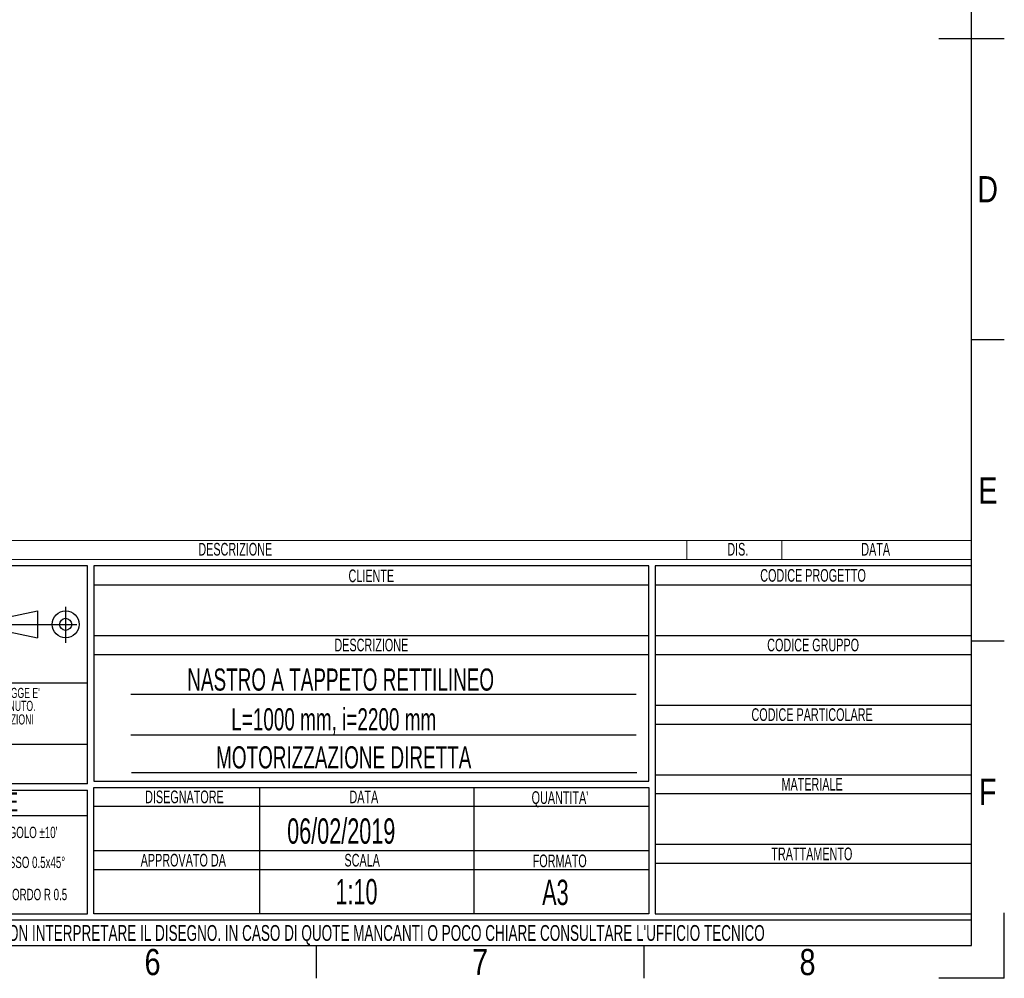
# Model space of a CAD drawing. Header units: millimetres. Extents: x 0 to 420, y 0 to 297.
# Tile 18 of 22: x 264 to 420, y 0 to 151. Entities that reach past the tile are written whole.
import ezdxf
from ezdxf.enums import TextEntityAlignment as Align

# ---------------------------------------------------------------- set-up
doc = ezdxf.new("R2010")
doc.units = ezdxf.units.MM
doc.linetypes.add('CENTERX2', pattern=[20.32, 12.7, -2.54, 2.54, -2.54])
doc.layers.add('CARTIGLIO', color=140, linetype='Continuous')
doc.styles.add('SLDTEXTSTYLE0', font='TXT', dxfattribs={"width": 0.638298})
doc.styles.add('SLDTEXTSTYLE1', font='TXT', dxfattribs={"width": 0.675})
doc.styles.add('SLDTEXTSTYLE2', font='TXT', dxfattribs={"width": 0.821468})

# ---------------------------------------------------------------- blocks, each defined once
blk = doc.blocks.new('SW_NOTE_0')
at = {"layer": 'CARTIGLIO', "color": 0, "insert": (7.53, 2.58), "char_height": 2, "attachment_point": 2, "style": 'SLDTEXTSTYLE0'}
blk.add_mtext('TRATTAMENTO', dxfattribs=at)
blk = doc.blocks.new('SW_NOTE_0_1')
at = {"layer": 'CARTIGLIO', "color": 0, "insert": (85.41, 3.22), "char_height": 2.5, "attachment_point": 2, "style": 'SLDTEXTSTYLE0'}
blk.add_mtext("ATTENZIONE: NON INTERPRETARE IL DISEGNO. IN CASO DI QUOTE MANCANTI O POCO CHIARE CONSULTARE L'UFFICIO TECNICO", dxfattribs=at)
blk = doc.blocks.new('SW_NOTE_0_2')
at = {"layer": 'CARTIGLIO', "color": 0, "insert": (3.51, 2.58), "char_height": 2, "attachment_point": 2, "style": 'SLDTEXTSTYLE0'}
blk.add_mtext('SCALA', dxfattribs=at)
blk = doc.blocks.new('SW_NOTE_0_3')
at = {"layer": 'CARTIGLIO', "color": 0, "insert": (8.67, 2.58), "char_height": 2, "attachment_point": 2, "style": 'SLDTEXTSTYLE0'}
blk.add_mtext('APPROVATO DA', dxfattribs=at)
blk = doc.blocks.new('SW_NOTE_0_4')
at = {"layer": 'CARTIGLIO', "color": 0, "insert": (5.4, 2.58), "char_height": 2, "attachment_point": 2, "style": 'SLDTEXTSTYLE0'}
blk.add_mtext('FORMATO', dxfattribs=at)
blk = doc.blocks.new('SW_NOTE_0_5')
at = {"layer": 'CARTIGLIO', "color": 0, "insert": (7.61, 2.58), "char_height": 2, "attachment_point": 2, "style": 'SLDTEXTSTYLE0'}
blk.add_mtext('DISEGNATORE', dxfattribs=at)
blk = doc.blocks.new('SW_NOTE_0_6')
at = {"layer": 'CARTIGLIO', "color": 0, "insert": (2.85, 2.58), "char_height": 2, "attachment_point": 2, "style": 'SLDTEXTSTYLE0'}
blk.add_mtext('DATA', dxfattribs=at)
blk = doc.blocks.new('SW_NOTE_0_7')
at = {"layer": 'CARTIGLIO', "color": 0, "insert": (5.56, 2.58), "char_height": 2, "attachment_point": 2, "style": 'SLDTEXTSTYLE0'}
blk.add_mtext("QUANTITA'", dxfattribs=at)
blk = doc.blocks.new('SW_NOTE_0_8')
at = {"layer": 'CARTIGLIO', "color": 0, "insert": (7.1, 2.58), "char_height": 2, "attachment_point": 2, "style": 'SLDTEXTSTYLE0'}
blk.add_mtext('DESCRIZIONE', dxfattribs=at)
blk = doc.blocks.new('SW_NOTE_0_9')
at = {"layer": 'CARTIGLIO', "color": 0, "insert": (4.23, 2.58), "char_height": 2, "attachment_point": 2, "style": 'SLDTEXTSTYLE0'}
blk.add_mtext('CLIENTE', dxfattribs=at)
blk = doc.blocks.new('SW_NOTE_0_10')
at = {"layer": 'CARTIGLIO', "color": 0, "insert": (5.69, 2.58), "char_height": 2, "attachment_point": 2, "style": 'SLDTEXTSTYLE0'}
blk.add_mtext('MATERIALE', dxfattribs=at)
blk = doc.blocks.new('SW_NOTE_0_11')
at = {"layer": 'CARTIGLIO', "color": 0, "insert": (12.15, 2.58), "char_height": 2, "attachment_point": 2, "style": 'SLDTEXTSTYLE0'}
blk.add_mtext('CODICE PARTICOLARE', dxfattribs=at)
blk = doc.blocks.new('SW_NOTE_0_12')
at = {"layer": 'CARTIGLIO', "color": 0, "insert": (9.55, 2.58), "char_height": 2, "attachment_point": 2, "style": 'SLDTEXTSTYLE0'}
blk.add_mtext('CODICE GRUPPO', dxfattribs=at)
blk = doc.blocks.new('SW_NOTE_0_13')
at = {"layer": 'CARTIGLIO', "color": 0, "insert": (10.69, 2.58), "char_height": 2, "attachment_point": 2, "style": 'SLDTEXTSTYLE0'}
blk.add_mtext('CODICE PROGETTO', dxfattribs=at)
blk = doc.blocks.new('SW_NOTE_0_14')
at = {"layer": 'CARTIGLIO', "color": 0, "insert": (6.68, 2.32), "char_height": 1.8, "attachment_point": 2, "style": 'SLDTEXTSTYLE0'}
blk.add_mtext("ANGOLO ±10'", dxfattribs=at)
blk = doc.blocks.new('SW_NOTE_0_15')
at = {"layer": 'CARTIGLIO', "color": 0, "insert": (23.94, 3.87), "char_height": 3, "attachment_point": 2, "style": 'SLDTEXTSTYLE0'}
blk.add_mtext('TOLLERANZE DI LAVORAZIONE', dxfattribs=at)
blk = doc.blocks.new('SW_NOTE_0_16')
at = {"layer": 'CARTIGLIO', "color": 0, "insert": (21.07, 5.8), "char_height": 4.5, "attachment_point": 2, "style": 'SLDTEXTSTYLE1'}
blk.add_mtext('CONFIDENZIALE', dxfattribs=at)
blk = doc.blocks.new('SW_NOTE_0_17')
at = {"layer": 'CARTIGLIO', "color": 0, "insert": (28.04, 2.06), "char_height": 1.6, "attachment_point": 2, "style": 'SLDTEXTSTYLE0'}
blk.add_mtext('DISEGNO ESEGUITO CON CAD NON SONO AMMESSE VARIAZIONI', dxfattribs=at)
blk = doc.blocks.new('SW_NOTE_0_18')
at = {"layer": 'CARTIGLIO', "color": 0, "insert": (27.34, 2.06), "char_height": 1.6, "attachment_point": 2, "style": 'SLDTEXTSTYLE0'}
blk.add_mtext('VIETATO RIPRODURRE O COMUNICARNE A TERZI IL CONTENUTO.', dxfattribs=at)
blk = doc.blocks.new('SW_NOTE_0_19')
at = {"layer": 'CARTIGLIO', "color": 0, "insert": (7.59, 2.32), "char_height": 1.8, "attachment_point": 2, "style": 'SLDTEXTSTYLE0'}
blk.add_mtext('SMUSSO 0.5x45°', dxfattribs=at)
blk = doc.blocks.new('SW_NOTE_0_21')
at = {"layer": 'CARTIGLIO', "color": 0, "char_height": 1.6, "attachment_point": 2, "style": 'SLDTEXTSTYLE0'}
for s, insert in [("DISEGNO DI PROPRIETA'", (10.28, 2.06)), ('ALUSIC srl', (25.45, 2.06)), (". A TERMINI DI LEGGE E'", (39.41, 2.06))]:
    blk.add_mtext(s, dxfattribs=dict(at, insert=insert))
blk = doc.blocks.new('SW_NOTE_0_22')
at = {"layer": 'CARTIGLIO', "color": 0, "insert": (8.57, 2.32), "char_height": 1.8, "attachment_point": 2, "style": 'SLDTEXTSTYLE0'}
blk.add_mtext('RACCORDO R 0.5', dxfattribs=at)
blk = doc.blocks.new('SW_NOTE_0_28')
at = {"layer": 'CARTIGLIO', "color": 0, "insert": (2.85, 2.58), "char_height": 2, "attachment_point": 2, "style": 'SLDTEXTSTYLE0'}
blk.add_mtext('DATA', dxfattribs=at)
blk = doc.blocks.new('SW_NOTE_0_29')
at = {"layer": 'CARTIGLIO', "color": 0, "insert": (7.1, 2.58), "char_height": 2, "attachment_point": 2, "style": 'SLDTEXTSTYLE0'}
blk.add_mtext('DESCRIZIONE', dxfattribs=at)
blk = doc.blocks.new('SW_NOTE_0_30')
at = {"layer": 'CARTIGLIO', "color": 0, "insert": (1.97, 2.58), "char_height": 2, "attachment_point": 2, "style": 'SLDTEXTSTYLE0'}
blk.add_mtext('DIS.', dxfattribs=at)
blk = doc.blocks.new('Cartiglio ALUSIC')
at = {"color": 161, "linetype": 'Continuous', "lineweight": 18}
for p, q in [((113.97, 154), (313.62, 154)), ((268.62, 154), (268.62, 151)), ((283.62, 154), (283.62, 151)), ((313.62, 151), (313.62, 154)), ((113.97, 151), (313.62, 151))]:
    blk.add_line(p, q, dxfattribs=at)
at = {"layer": 'CARTIGLIO'}
for p, q in [((173.97, 150), (113.97, 150)), ((173.97, 115.55), (173.97, 150)), ((262.62, 150), (174.97, 150)), ((174.97, 150), (174.97, 116)), ((262.62, 116), (262.62, 150)), ((313.62, 150), (263.62, 150)), ((263.62, 150), (263.62, 95)), ((313.62, 95), (313.62, 150)), ((174.97, 147), (262.62, 147)), ((263.62, 147), (313.62, 147)), ((160.56, 141.71), (166.06, 142.89)), ((166.06, 142.89), (166.06, 138.61)), ((160.56, 139.79), (166.06, 138.61)), ((174.97, 139), (262.62, 139)), ((263.62, 139), (313.62, 139)), ((174.97, 136), (262.62, 136)), ((263.62, 136), (313.62, 136)), ((113.97, 131.5), (173.97, 131.5)), ((260.62, 129.67), (180.8, 129.67)), ((263.62, 128), (313.62, 128)), ((263.62, 125), (313.62, 125)), ((180.8, 123.31), (260.62, 123.31)), ((173.97, 121.76), (113.97, 121.76)), ((180.92, 117.32), (260.74, 117.32)), ((263.62, 117), (313.62, 117)), ((173.97, 115.55), (113.97, 115.55)), ((174.97, 116), (262.62, 116)), ((113.97, 114.55), (173.97, 114.55)), ((173.97, 95), (173.97, 114.55)), ((174.97, 115), (262.62, 115)), ((174.97, 95), (174.97, 115)), ((201.14, 115), (201.14, 95)), ((234.97, 115), (234.97, 95)), ((262.62, 115), (262.62, 95)), ((263.62, 114), (313.62, 114)), ((173.96, 110.49), (113.96, 110.49)), ((174.97, 112), (262.62, 112)), ((263.62, 106), (313.62, 106)), ((174.97, 105), (262.62, 105)), ((263.62, 103), (313.62, 103)), ((174.97, 102), (262.62, 102)), ((113.97, 95), (173.97, 95)), ((262.62, 95), (174.97, 95)), ((263.62, 95), (313.62, 95)), ((313.62, 94), (113.97, 94)), ((313.62, 90), (313.62, 94)), ((113.97, 90), (313.62, 90))]:
    blk.add_line(p, q, dxfattribs=at)
at = {"layer": 'CARTIGLIO', "linetype": 'CENTERX2'}
for p, q in [((170.49, 143.5), (170.49, 137.84)), ((159.56, 140.75), (173.38, 140.75))]:
    blk.add_line(p, q, dxfattribs=at)
at = {"layer": 'CARTIGLIO', "linetype": 'Continuous'}
blk.add_line((113.97, 90), (313.62, 90), dxfattribs=at)
at = {"layer": 'CARTIGLIO'}
for radius in [2.14, 0.957]:
    blk.add_circle((170.49, 140.75), radius, dxfattribs=at)
at = {"layer": 'CARTIGLIO', "color": 140}
for name, p in [('SW_NOTE_0_29', (190.19, 151.04)), ('SW_NOTE_0_30', (274.72, 151.04)), ('SW_NOTE_0_28', (295.62, 151.04)), ('SW_NOTE_0_9', (214.56, 146.84)), ('SW_NOTE_0_13', (277.89, 146.91)), ('SW_NOTE_0_8', (211.69, 135.91)), ('SW_NOTE_0_12', (279.04, 135.91)), ('SW_NOTE_0_21', (118.97, 128.66)), ('SW_NOTE_0_18', (116.35, 126.61)), ('SW_NOTE_0_17', (115.64, 124.47)), ('SW_NOTE_0_11', (276.28, 124.91)), ('SW_NOTE_0_16', (122.24, 115.47)), ('SW_NOTE_0_10', (282.74, 113.91)), ('SW_NOTE_0_15', (119.54, 110.32)), ('SW_NOTE_0_5', (181.65, 111.91)), ('SW_NOTE_0_6', (214.76, 111.91)), ('SW_NOTE_0_7', (243.03, 111.8)), ('SW_NOTE_0_14', (157.6, 106.46)), ('SW_NOTE_0_3', (180.41, 101.91)), ('SW_NOTE_0_2', (213.83, 101.91)), ('SW_NOTE_0_4', (243.15, 101.8)), ('SW_NOTE_0', (280.86, 102.91)), ('SW_NOTE_0_19', (156.67, 101.73)), ('SW_NOTE_0_22', (155.63, 96.65)), ('SW_NOTE_0_1', (127.63, 90.02))]:
    blk.add_blockref(name, p, dxfattribs=at)
at = {"layer": 'CARTIGLIO', "color": 140, "style": 'SLDTEXTSTYLE0', "width": 0.638298}
for tag, height, p in [('AUTOATTR1', 3.5, (223.45, 133.7)), ('AUTOATTR2', 3.5, (222.09, 127.42)), ('AUTOATTR11', 3.5, (222.86, 121.41)), ('AUTOATTR8', 4, (219.24, 110)), ('AUTOATTR9', 4, (218.12, 100.42)), ('AUTOATTR0', 4, (249.03, 100.31))]:
    blk.add_attdef(tag, text='', height=height, dxfattribs=at).set_placement(p, align=Align.TOP_CENTER)
at = {"layer": 'CARTIGLIO', "color": 140}
for tag in ['AUTOATTR13', 'AUTOATTR12', 'AUTOATTR10', 'AUTOATTR7', 'AUTOATTR6', 'AUTOATTR5', 'AUTOATTR4', 'AUTOATTR3']:
    blk.add_attdef(tag, (0, 0), '', height=4, dxfattribs=at)

msp = doc.modelspace()

# ---------------------------------------------------------------- linework, layer by layer
at = {"layer": 'CARTIGLIO', "linetype": 'Continuous'}
for p, q in [((414.8274, 5.171), (414.8274, 291.82257)), ((409.65318, 148.49679), (420.00161, 148.49679)), ((420.00161, 100.894), (414.8274, 100.894)), ((420.00161, 53.29121), (414.8274, 53.29121)), ((420.00161, -0.00321), (420.00161, 10.34522)), ((5.18012, 5.171), (414.8274, 5.171)), ((215.17583, 5.171), (414.8274, 5.171)), ((311.34308, -0.00321), (311.34308, 5.171)), ((363.08524, -0.00321), (363.08524, 5.171)), ((420.00161, -0.00321), (409.65318, -0.00321))]:
    msp.add_line(p, q, dxfattribs=at)
at = {"layer": 'CARTIGLIO'}
msp.add_line((215.1774, 5.171), (414.8274, 5.171), dxfattribs=at)

# ---------------------------------------------------------------- block references
ref = msp.add_blockref('Cartiglio ALUSIC', (101.2063, -84.82804), dxfattribs=at)
ref.add_attrib('AUTOATTR11', 'MOTORIZZAZIONE DIRETTA', dxfattribs={"color": 140, "height": 3.5, "style": 'SLDTEXTSTYLE0', "width": 0.638298}).set_placement((295.46701, 32.11183), align=Align.BOTTOM_LEFT)
ref.add_attrib('AUTOATTR9', '1:10', dxfattribs={"color": 140, "height": 4, "style": 'SLDTEXTSTYLE0', "width": 0.638298}).set_placement((314.32849, 10.48603), align=Align.BOTTOM_LEFT)
ref.add_attrib('AUTOATTR8', '06/02/2019', dxfattribs={"color": 140, "height": 4, "style": 'SLDTEXTSTYLE0', "width": 0.638298}).set_placement((306.70072, 20.06509), align=Align.BOTTOM_LEFT)
ref.add_attrib('AUTOATTR2', 'L=1000 mm, i=2200 mm', dxfattribs={"color": 140, "height": 3.5, "style": 'SLDTEXTSTYLE0', "width": 0.638298}).set_placement((297.8649, 38.12302), align=Align.BOTTOM_LEFT)
ref.add_attrib('AUTOATTR1', 'NASTRO A TAPPETO RETTILINEO', dxfattribs={"color": 140, "height": 3.5, "style": 'SLDTEXTSTYLE0', "width": 0.638298}).set_placement((290.91351, 44.40164), align=Align.BOTTOM_LEFT)
ref.add_attrib('AUTOATTR0', 'A3', dxfattribs={"color": 140, "height": 4, "style": 'SLDTEXTSTYLE0', "width": 0.638298}).set_placement((346.98883, 10.37439), align=Align.BOTTOM_LEFT)

# ---------------------------------------------------------------- texts
at = {"layer": 'CARTIGLIO', "char_height": 4.13937, "attachment_point": 2, "style": 'SLDTEXTSTYLE2'}
for s, insert in [('D', (417.36554, 126.74857)), ('E', (417.42546, 79.14578)), ('F', (417.36817, 31.543)), ('6', (285.42834, 4.63707)), ('8', (388.91266, 4.63707)), ('7', (337.1705, 4.63707))]:
    msp.add_mtext(s, dxfattribs=dict(at, insert=insert))

doc.saveas('drawing.dxf')
